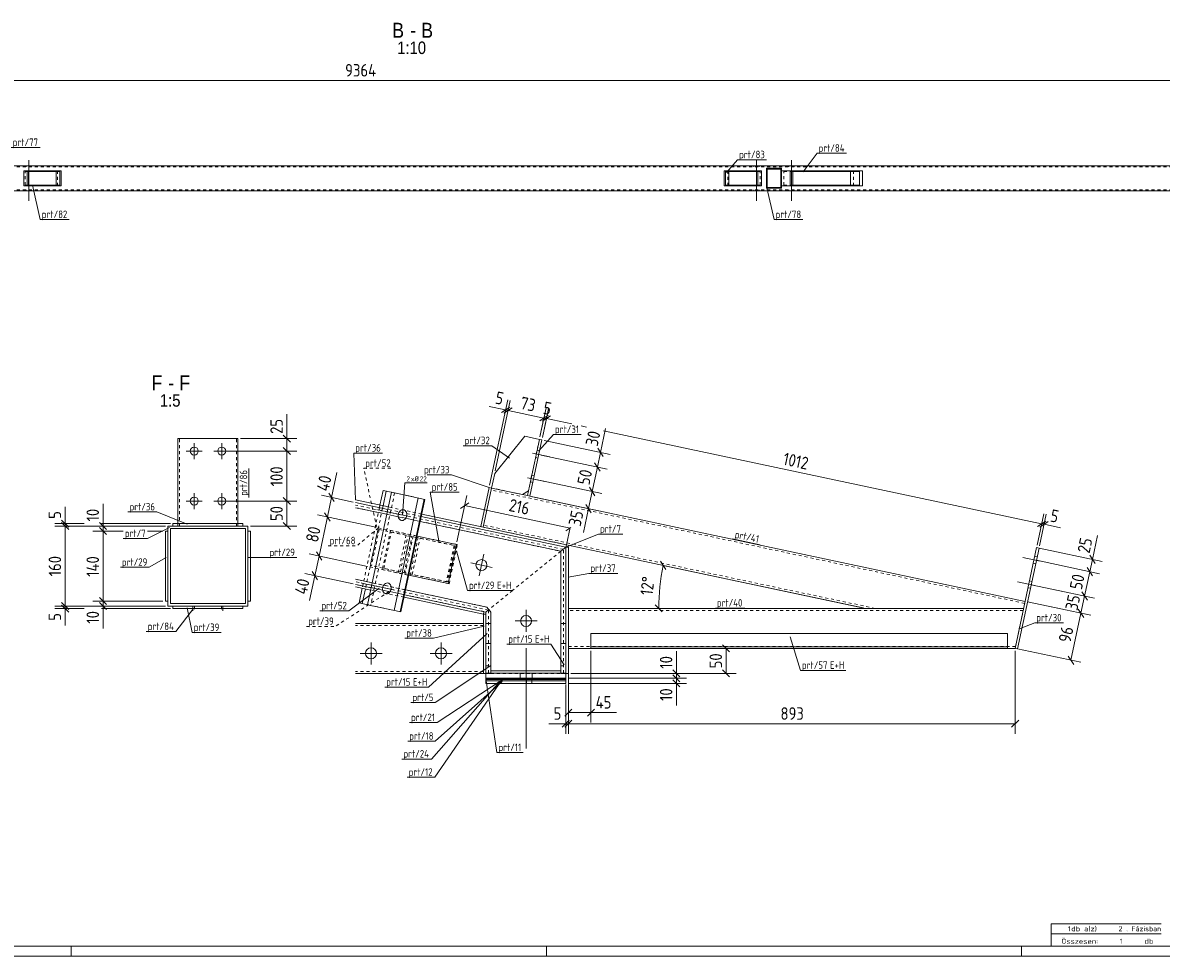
# Model space of a CAD drawing. Header units: millimetres. Extents: x 1 to 1188, y 1 to 840.
# Tile 3 of 7: x 409 to 864, y 1 to 374. Entities that reach past the tile are written whole.
import ezdxf

# ---------------------------------------------------------------- set-up
doc = ezdxf.new("R2010")
doc.units = ezdxf.units.MM
doc.header["$LTSCALE"] = 0.6
doc.linetypes.add('XKITLINE00', pattern=[0])
doc.linetypes.add('XKITLINE02', pattern=[4, 2, -2])
for name, color, linetype, lineweight in [('Bolt', 7, 'Continuous', 0), ('BoltMark', 3, 'Continuous', 0), ('DrawingSheet', 5, 'Continuous', 0), ('OtherObjectType', 1, 'Continuous', 0), ('Part', 2, 'Continuous', 0), ('PartMark', 3, 'Continuous', 0), ('Z-DIMENSIONS', 1, 'Continuous', 0)]:
    doc.layers.add(name, color=color, linetype=linetype, lineweight=lineweight)
doc.styles.add('ARIAL', font='ARIAL.TTF')
doc.styles.add('ISOCPEUR', font='ISOCPEUR.TTF')

msp = doc.modelspace()

# ---------------------------------------------------------------- linework, layer by layer
at = {"layer": 'Bolt', "color": 4, "linetype": 'XKITLINE00', "lineweight": 0}
for p, q in [((411, 319.44), (411, 303.19)), ((702, 319.44), (702, 303.19)), ((716, 319.44), (716, 303.19)), ((409.9, 317.19), (409.9, 316.79)), ((412.1, 317.19), (412.1, 316.79)), ((700.9, 317.19), (700.9, 316.79)), ((703.1, 317.19), (703.1, 316.79)), ((714.9, 317.19), (714.9, 316.79)), ((717.1, 317.19), (717.1, 316.79)), ((409.9, 307.59), (409.9, 307.19)), ((412.1, 307.59), (412.1, 307.19)), ((700.9, 307.59), (700.9, 307.19)), ((703.1, 307.59), (703.1, 307.19)), ((714.9, 307.59), (714.9, 307.19)), ((717.1, 307.59), (717.1, 307.19)), ((477.15, 199.86), (477.15, 206.26)), ((488.15, 199.86), (488.15, 206.26)), ((473.95, 203.06), (480.35, 203.06)), ((484.95, 203.06), (491.35, 203.06)), ((612.47, 202.18), (619.41, 200.71)), ((612.47, 202.18), (619.41, 200.71)), ((613.64, 200.5), (614.62, 200.29)), ((613.64, 200.5), (614.62, 200.29)), ((614.23, 203.24), (615.2, 203.03)), ((614.23, 203.24), (615.2, 203.03)), ((610.39, 192.4), (617.33, 190.93)), ((610.39, 192.4), (617.33, 190.93)), ((612.15, 193.46), (613.12, 193.25)), ((612.15, 193.46), (613.12, 193.25)), ((611.56, 190.72), (612.54, 190.51)), ((611.56, 190.72), (612.54, 190.51)), ((473.95, 183.06), (480.35, 183.06)), ((477.15, 179.86), (477.15, 186.26)), ((484.95, 183.06), (491.35, 183.06)), ((488.15, 179.86), (488.15, 186.26)), ((563.21, 176.87), (553.62, 178.91)), ((558.75, 177.76), (558.7, 177.39)), ((558.84, 178.13), (558.75, 177.76)), ((558.99, 178.47), (558.84, 178.13)), ((559.2, 178.83), (558.99, 178.47)), ((559.5, 179.17), (559.2, 178.83)), ((559.84, 179.43), (559.5, 179.17)), ((560.21, 179.59), (559.84, 179.43)), ((560.55, 179.64), (560.21, 179.59)), ((560.88, 179.62), (560.55, 179.64)), ((561.16, 179.52), (560.88, 179.62)), ((561.52, 179.29), (561.16, 179.52)), ((561.81, 178.94), (561.52, 179.29)), ((561.99, 178.6), (561.81, 178.94)), ((562.09, 178.27), (561.99, 178.6)), ((562.14, 177.91), (562.09, 178.27)), ((562.15, 177.54), (562.14, 177.91)), ((558.7, 177.39), (558.71, 177.02)), ((558.71, 177.02), (558.76, 176.66)), ((558.76, 176.66), (558.86, 176.33)), ((558.86, 176.33), (559.04, 175.98)), ((559.04, 175.98), (559.33, 175.64)), ((559.33, 175.64), (559.69, 175.4)), ((559.69, 175.4), (559.97, 175.31)), ((559.97, 175.31), (560.3, 175.28)), ((560.3, 175.28), (560.64, 175.34)), ((560.64, 175.34), (561.01, 175.5)), ((561.01, 175.5), (561.35, 175.76)), ((561.35, 175.76), (561.65, 176.09)), ((561.65, 176.09), (561.86, 176.45)), ((561.86, 176.45), (562.01, 176.8)), ((562.01, 176.8), (562.1, 177.16)), ((562.1, 177.16), (562.15, 177.54)), ((591.1, 153.16), (592.93, 161.77)), ((815.38, 159.05), (808.43, 160.53)), ((815.38, 159.05), (808.43, 160.53)), ((814.2, 160.74), (813.22, 160.94)), ((814.2, 160.74), (813.22, 160.94)), ((596.32, 156.55), (587.71, 158.38)), ((813.62, 158), (812.64, 158.2)), ((813.62, 158), (812.64, 158.2)), ((553.97, 150.24), (553.6, 150.08)), ((554.31, 150.3), (553.97, 150.24)), ((554.65, 150.27), (554.31, 150.3)), ((554.92, 150.18), (554.65, 150.27)), ((813.3, 149.27), (806.35, 150.75)), ((813.3, 149.27), (806.35, 150.75)), ((812.12, 150.95), (811.14, 151.16)), ((812.12, 150.95), (811.14, 151.16)), ((556.97, 147.53), (547.38, 149.57)), ((552.51, 148.42), (552.46, 148.05)), ((552.46, 148.05), (552.47, 147.67)), ((552.47, 147.67), (552.52, 147.32)), ((552.61, 148.78), (552.51, 148.42)), ((552.52, 147.32), (552.63, 146.98)), ((552.75, 149.13), (552.61, 148.78)), ((552.63, 146.98), (552.8, 146.64)), ((552.96, 149.49), (552.75, 149.13)), ((552.8, 146.64), (553.09, 146.29)), ((553.26, 149.83), (552.96, 149.49)), ((553.09, 146.29), (553.45, 146.06)), ((553.6, 150.08), (553.26, 149.83)), ((553.45, 146.06), (553.73, 145.97)), ((553.73, 145.97), (554.06, 145.94)), ((554.06, 145.94), (554.4, 146)), ((554.4, 146), (554.77, 146.16)), ((554.77, 146.16), (555.12, 146.41)), ((555.28, 149.94), (554.92, 150.18)), ((555.12, 146.41), (555.41, 146.75)), ((555.57, 149.6), (555.28, 149.94)), ((555.41, 146.75), (555.63, 147.11)), ((555.75, 149.26), (555.57, 149.6)), ((555.63, 147.11), (555.77, 147.45)), ((555.85, 148.92), (555.75, 149.26)), ((555.77, 147.45), (555.86, 147.82)), ((555.91, 148.56), (555.85, 148.92)), ((555.86, 147.82), (555.91, 148.19)), ((555.91, 148.19), (555.91, 148.56)), ((811.54, 148.21), (810.56, 148.42)), ((811.54, 148.21), (810.56, 148.42)), ((609.85, 139.51), (609.85, 130.71)), ((605.45, 135.11), (614.25, 135.11)), ((547.85, 117.76), (547.85, 126.56)), ((575.85, 117.76), (575.85, 126.56)), ((609.85, 84.17), (609.85, 124.17)), ((609.85, 84.16), (609.85, 124.16)), ((543.45, 122.16), (552.25, 122.16)), ((571.45, 122.16), (580.25, 122.16)), ((607.45, 112.17), (607.45, 114.17)), ((607.45, 112.16), (607.45, 114.16)), ((612.25, 112.17), (612.25, 114.17)), ((612.25, 112.16), (612.25, 114.16))]:
    msp.add_line(p, q, dxfattribs=at)
at = {"layer": 'Bolt', "color": 4, "linetype": 'XKITLINE02', "lineweight": 0}
for p, q in [((559.82, 177.6), (550.13, 179.66)), ((553.58, 148.26), (543.89, 150.32))]:
    msp.add_line(p, q, dxfattribs=at)
at = {"layer": 'Bolt', "color": 4, "linetype": 'XKITLINE00', "lineweight": 0}
for centre, radius in [((477.15, 203.06), 1.6), ((488.15, 203.06), 1.6), ((477.15, 183.06), 1.6), ((488.15, 183.06), 1.6), ((592.02, 157.46), 2.2), ((609.85, 135.11), 2.2), ((547.85, 122.16), 2.2), ((575.85, 122.16), 2.2)]:
    msp.add_circle(centre, radius, dxfattribs=at)
at = {"layer": 'BoltMark', "color": 4, "linetype": 'XKITLINE00', "lineweight": 0}
for p, q in [((560.43, 177.46), (561.41, 190.36)), ((561.41, 190.36), (570.34, 190.36))]:
    msp.add_line(p, q, dxfattribs=at)
at = {"layer": 'DrawingSheet', "color": 3, "linetype": 'XKITLINE00', "lineweight": 0}
msp.add_line((5, 5), (1184, 5), dxfattribs=at)
at = {"layer": 'DrawingSheet', "color": 2, "linetype": 'XKITLINE00', "lineweight": 0}
for p, q in [((428, 1), (428, 5)), ((618, 1), (618, 5)), ((808, 1), (808, 5)), ((1, 1), (1188, 1))]:
    msp.add_line(p, q, dxfattribs=at)
at = {"layer": 'OtherObjectType', "color": 7, "linetype": 'XKITLINE00', "lineweight": 0}
for p, q in [((819.84, 10), (819.84, 14)), ((819.84, 14), (863.84, 14)), ((819.84, 10), (863.84, 10)), ((819.85, 5.02), (819.84, 9.99)), ((819.84, 9.98), (863.74, 9.98)), ((819.89, 5.03), (863.79, 5.03))]:
    msp.add_line(p, q, dxfattribs=at)
at = {"layer": 'Part', "color": 2, "linetype": 'XKITLINE00', "lineweight": 0}
for p, q in [((995.47, 317.19), (75.5, 317.19)), ((409.01, 309.19), (409.01, 315.19)), ((423.89, 315.19), (409.01, 315.19)), ((410.42, 309.19), (410.42, 315.19)), ((410.93, 314.89), (423.39, 314.89)), ((410.93, 314.89), (410.93, 309.49)), ((421.98, 309.49), (421.98, 314.89)), ((423.39, 314.89), (423.39, 309.49)), ((423.89, 309.19), (423.89, 315.19)), ((689.05, 309.19), (689.05, 315.19)), ((689.05, 315.19), (703.93, 315.19)), ((702.02, 314.89), (689.56, 314.89)), ((689.56, 309.49), (689.56, 314.89)), ((690.97, 309.49), (690.97, 314.89)), ((702.02, 309.49), (702.02, 314.89)), ((702.52, 309.19), (702.52, 315.19)), ((703.93, 315.19), (703.93, 309.19)), ((711.97, 316.19), (705.97, 316.19)), ((705.97, 316.19), (705.97, 308.19)), ((711.67, 315.89), (706.27, 315.89)), ((706.27, 308.49), (706.27, 315.89)), ((711.67, 308.49), (711.67, 315.89)), ((711.97, 308.19), (711.97, 316.19)), ((744.32, 315.19), (711.97, 315.19)), ((715.47, 309.19), (715.47, 315.19)), ((716.56, 314.89), (743.23, 314.89)), ((716.56, 314.89), (716.56, 309.49)), ((739.63, 309.49), (739.63, 314.89)), ((743.23, 314.89), (743.23, 309.49)), ((744.32, 309.19), (744.32, 315.19)), ((995.47, 307.19), (75.5, 307.19)), ((423.89, 309.19), (409.01, 309.19)), ((423.39, 309.49), (410.93, 309.49)), ((703.93, 309.19), (689.05, 309.19)), ((702.02, 309.49), (689.56, 309.49)), ((705.97, 308.19), (711.97, 308.19)), ((711.67, 308.49), (706.27, 308.49)), ((744.32, 309.19), (711.97, 309.19)), ((743.23, 309.49), (716.56, 309.49)), ((470.65, 208.06), (470.65, 174.08)), ((494.65, 208.06), (470.65, 208.06)), ((494.65, 208.06), (494.65, 174.08)), ((597.29, 194.16), (609.31, 208.99)), ((609.31, 208.99), (615.18, 207.74)), ((615.18, 207.74), (610.4, 185.24)), ((616.16, 207.53), (611.38, 185.04)), ((616.16, 207.53), (615.18, 207.74)), ((596.05, 188.29), (597.29, 194.16)), ((552.65, 187.31), (551.4, 181.43)), ((564.83, 184.72), (552.65, 187.31)), ((553.9, 187.04), (552.65, 181.16)), ((595.07, 188.5), (591.74, 172.85)), ((596.05, 188.29), (592.72, 172.64)), ((596.05, 188.29), (592.72, 172.64)), ((596.05, 188.29), (595.07, 188.5)), ((610.4, 185.24), (596.05, 188.29)), ((610.82, 187.2), (608.44, 185.66)), ((554.78, 180.71), (541.68, 183.5)), ((554.58, 179.73), (541.68, 182.47)), ((554.57, 179.73), (541.68, 182.47)), ((546.47, 141.58), (556.03, 186.58)), ((569.39, 183.74), (556.03, 186.58)), ((557.13, 139.31), (566.7, 184.31)), ((559.55, 138.8), (569.12, 183.79)), ((559.82, 138.74), (569.39, 183.74)), ((611.38, 185.04), (610.4, 185.24)), ((809.4, 142.95), (611.38, 185.04)), ((554.16, 177.77), (541.68, 180.43)), ((551.19, 180.45), (551.19, 180.45)), ((552.44, 180.19), (552.44, 180.18)), ((626, 165.57), (568.14, 177.87)), ((466.65, 141.07), (466.65, 173.07)), ((466.65, 173.07), (498.65, 173.07)), ((468.65, 174.08), (496.65, 174.08)), ((468.65, 173.08), (468.65, 174.08)), ((468.65, 173.08), (468.65, 173.08)), ((468.65, 173.08), (496.65, 173.08)), ((470.65, 173.07), (470.65, 173.08)), ((494.65, 173.07), (494.65, 173.08)), ((496.65, 174.08), (496.65, 174.08)), ((496.65, 174.08), (496.65, 173.08)), ((498.65, 173.07), (498.65, 141.07)), ((623.79, 162.97), (567.51, 174.93)), ((625.79, 164.59), (567.93, 176.89)), ((625.79, 164.59), (567.93, 176.89)), ((466.65, 171.07), (465.65, 171.07)), ((465.65, 171.07), (465.65, 143.07)), ((466.65, 143.07), (466.65, 171.07)), ((497.65, 172.07), (467.65, 172.07)), ((467.65, 172.07), (467.65, 142.07)), ((497.65, 142.07), (497.65, 172.07)), ((499.65, 171.07), (498.65, 171.07)), ((498.65, 171.07), (498.65, 143.07)), ((499.65, 171.07), (499.65, 143.07)), ((566.27, 169.07), (581.97, 165.73)), ((578.64, 150.08), (581.97, 165.73)), ((625.79, 164.59), (623.79, 162.97)), ((625.79, 164.59), (623.79, 162.97)), ((626, 165.57), (625.79, 164.59)), ((625.79, 164.59), (626.79, 164.59)), ((625.79, 114.17), (625.79, 164.59)), ((745.55, 140.16), (626, 165.57)), ((626.79, 164.59), (626.79, 114.16)), ((805.4, 124.16), (813.97, 164.46)), ((814.95, 164.26), (806.38, 123.95)), ((813.97, 164.46), (814.95, 164.26)), ((623.79, 162.97), (623.79, 134.16)), ((548.34, 150.38), (541.68, 151.8)), ((562.94, 153.41), (578.64, 150.08)), ((547.92, 148.43), (541.68, 149.75)), ((547.71, 147.45), (541.68, 148.73)), ((544.33, 148.17), (543.09, 142.31)), ((545.58, 147.9), (544.34, 142.05)), ((594.21, 140.64), (561.69, 147.55)), ((465.65, 143.07), (466.65, 143.07)), ((467.65, 142.07), (497.65, 142.07)), ((498.65, 143.07), (499.65, 143.07)), ((546.47, 141.59), (543.09, 142.31)), ((546.47, 141.58), (559.82, 138.74)), ((592.79, 137.87), (561.07, 144.61)), ((593.79, 138.68), (561.28, 145.59)), ((498.65, 141.07), (466.65, 141.07)), ((468.65, 140.07), (468.65, 141.07)), ((468.65, 141.07), (496.65, 141.07)), ((468.65, 140.07), (496.65, 140.07)), ((476.65, 140.07), (476.65, 139.16)), ((488.65, 140.07), (488.65, 139.16)), ((496.65, 141.07), (496.65, 140.07)), ((593, 138.85), (592.79, 137.87)), ((592.79, 137.87), (592.79, 114.16)), ((593.79, 137.87), (592.79, 137.87)), ((595, 139.66), (593.79, 138.68)), ((595, 139.66), (593.79, 138.68)), ((593.79, 138.68), (593.79, 134.16)), ((595.79, 138.68), (594.21, 140.64)), ((595.79, 115.16), (595.79, 138.68)), ((808.8, 140.16), (626.79, 140.16)), ((808.8, 140.16), (745.55, 140.16)), ((592.79, 134.16), (541.68, 134.16)), ((593.78, 114.16), (593.78, 134.16)), ((593.78, 134.16), (595.78, 134.16)), ((595.78, 134.16), (595.78, 114.16)), ((623.78, 114.16), (623.78, 134.16)), ((623.78, 134.16), (625.78, 134.16)), ((625.78, 134.16), (625.78, 114.16)), ((635.79, 130.16), (635.79, 124.16)), ((635.79, 130.16), (802.4, 130.16)), ((802.4, 130.16), (802.4, 124.16)), ((593.78, 126.16), (595.78, 126.16)), ((623.78, 126.16), (625.78, 126.16)), ((635.79, 124.16), (626.79, 124.16)), ((802.4, 124.76), (635.79, 124.76)), ((802.4, 124.16), (635.79, 124.16)), ((805.4, 124.16), (802.4, 124.16)), ((806.38, 123.95), (805.4, 124.16)), ((592.79, 114.16), (541.68, 114.16)), ((593.78, 114.16), (592.79, 114.16)), ((593.78, 114.17), (625.78, 114.17)), ((593.78, 112.17), (593.78, 114.17)), ((595.78, 114.16), (593.78, 114.16)), ((623.78, 115.16), (595.79, 115.16)), ((625.78, 114.16), (623.78, 114.16)), ((625.78, 114.17), (625.78, 112.17)), ((625.79, 114.17), (625.78, 114.17)), ((625.78, 114.16), (625.79, 114.16)), ((625.79, 114.17), (625.79, 114.17)), ((626.79, 114.16), (625.79, 114.16)), ((593.78, 112.17), (625.78, 112.17)), ((593.78, 111.76), (593.78, 112.16)), ((593.78, 112.16), (625.72, 112.16)), ((593.78, 110.16), (593.78, 112.16)), ((593.78, 112.16), (625.72, 112.16)), ((625.78, 112.16), (593.78, 112.16)), ((593.78, 111.76), (625.72, 111.76)), ((593.78, 111.16), (593.78, 111.76)), ((593.78, 111.76), (625.72, 111.76)), ((593.78, 111.16), (625.72, 111.16)), ((593.78, 110.16), (593.78, 111.16)), ((625.72, 111.16), (593.78, 111.16)), ((593.78, 110.16), (625.72, 110.16)), ((625.72, 110.16), (593.78, 110.16)), ((625.72, 111.76), (625.72, 112.16)), ((625.72, 110.16), (625.72, 112.16)), ((625.72, 111.16), (625.72, 111.76)), ((625.72, 110.16), (625.72, 111.16))]:
    msp.add_line(p, q, dxfattribs=at)
at = {"layer": 'Part', "color": 7, "linetype": 'XKITLINE02', "lineweight": 0}
for p, q in [((995.47, 316.79), (75.5, 316.79)), ((409.52, 314.89), (410.93, 314.89)), ((409.52, 309.49), (409.52, 314.89)), ((422.48, 309.19), (422.48, 315.19)), ((690.46, 309.19), (690.46, 315.19)), ((703.43, 314.89), (702.02, 314.89)), ((703.43, 309.49), (703.43, 314.89)), ((711.87, 309.19), (711.87, 315.19)), ((711.97, 315.19), (711.87, 315.19)), ((712.95, 314.89), (716.56, 314.89)), ((712.95, 309.49), (712.95, 314.89)), ((740.71, 309.19), (740.71, 315.19)), ((995.47, 307.59), (75.5, 307.59)), ((410.93, 309.49), (409.52, 309.49)), ((703.43, 309.49), (702.02, 309.49)), ((711.97, 309.19), (711.87, 309.19)), ((716.56, 309.49), (712.95, 309.49)), ((471.25, 173.06), (471.25, 208.06)), ((494.05, 173.06), (494.05, 208.06)), ((615.18, 207.74), (610.82, 187.2)), ((809.23, 142.16), (595.88, 187.51)), ((608.44, 185.66), (596.05, 188.29)), ((557.27, 186.31), (547.7, 141.32)), ((611.38, 185.04), (610.4, 185.24)), ((624.79, 163.78), (541.68, 181.45)), ((541.68, 180.43), (623.79, 162.97)), ((551.19, 180.45), (544.33, 148.17)), ((552.44, 180.18), (545.58, 147.9)), ((551.4, 181.43), (551.19, 180.45)), ((552.65, 181.16), (552.44, 180.19)), ((567.51, 174.93), (554.16, 177.77)), ((567.93, 176.89), (554.57, 179.73)), ((567.93, 176.89), (554.58, 179.73)), ((568.14, 177.87), (554.78, 180.71)), ((468.65, 174.08), (496.65, 174.08)), ((468.65, 173.08), (496.65, 173.08)), ((470.65, 174.08), (470.65, 173.06)), ((470.65, 173.06), (470.65, 173.07)), ((494.65, 173.06), (470.65, 173.06)), ((471.25, 173.08), (471.25, 173.06)), ((494.05, 173.08), (494.05, 173.06)), ((494.65, 174.08), (494.65, 173.08)), ((494.65, 173.08), (494.65, 173.06)), ((494.65, 173.06), (494.65, 173.07)), ((496.65, 174.08), (496.65, 174.08)), ((749.4, 140.16), (592.89, 173.43)), ((547.46, 156.72), (550.78, 172.37)), ((551.11, 171.69), (548.03, 157.21)), ((582.38, 165.65), (550.78, 172.37)), ((551.11, 171.69), (581.49, 165.23)), ((555.66, 171.32), (552.34, 155.67)), ((552.92, 156.16), (555.99, 170.64)), ((566.27, 169.07), (555.66, 171.32)), ((555.99, 170.64), (581.08, 165.3)), ((558.71, 154.33), (562.03, 169.98)), ((559.6, 154.75), (562.67, 169.23)), ((561.1, 154.42), (564.17, 168.9)), ((561.43, 153.74), (564.75, 169.39)), ((563.48, 153.3), (566.81, 168.95)), ((566, 169.12), (566.27, 169.07)), ((592.72, 172.64), (591.74, 172.85)), ((626, 165.57), (592.72, 172.64)), ((564.36, 153.73), (567.44, 168.2)), ((581.08, 165.3), (578.01, 150.83)), ((581.49, 165.23), (578.42, 150.75)), ((579.05, 150), (582.38, 165.65)), ((625.79, 114.16), (625.79, 164.59)), ((623.79, 162.97), (604.53, 147.37)), ((623.79, 162.97), (604.53, 147.37)), ((623.79, 162.97), (623.79, 115.16)), ((624.79, 114.17), (624.79, 163.78)), ((579.05, 150), (547.46, 156.72)), ((578.42, 150.75), (548.03, 157.21)), ((562.94, 153.41), (552.34, 155.67)), ((552.34, 155.67), (562.94, 153.41)), ((578.01, 150.83), (552.92, 156.16)), ((594.21, 140.64), (541.68, 151.8)), ((594.79, 139.49), (541.68, 150.78)), ((561.69, 147.55), (548.34, 150.38)), ((593, 138.85), (541.68, 149.75)), ((561.07, 144.61), (547.71, 147.45)), ((561.28, 145.59), (547.92, 148.43)), ((604.41, 147.28), (595, 139.66)), ((604.41, 147.28), (595, 139.66)), ((555.27, 139.72), (546.47, 141.59)), ((547.7, 141.32), (546.47, 141.58)), ((809.4, 142.95), (808.8, 140.16)), ((476.65, 141.07), (476.65, 140.07)), ((476.65, 141.07), (488.65, 141.07)), ((477.25, 139.84), (477.25, 141.07)), ((488.05, 139.84), (488.05, 141.07)), ((488.65, 141.07), (488.65, 140.07)), ((593.79, 137.87), (593.79, 114.16)), ((595.79, 138.68), (594.21, 140.64)), ((594.79, 139.49), (594.79, 114.17)), ((595.79, 115.16), (595.79, 138.68)), ((626.79, 124.16), (626.79, 140.16)), ((808.63, 139.36), (626.79, 139.36)), ((808.8, 140.16), (805.4, 124.16)), ((592.79, 133.36), (541.68, 133.36)), ((592.79, 114.16), (592.79, 134.16)), ((595.79, 134.16), (593.79, 134.16)), ((593.79, 134.16), (593.79, 114.16)), ((593.79, 134.16), (593.79, 114.17)), ((595.79, 114.16), (595.79, 134.16)), ((623.79, 115.16), (623.79, 134.16)), ((625.79, 134.16), (623.79, 134.16)), ((623.79, 134.16), (623.79, 114.16)), ((625.79, 114.16), (625.79, 134.16)), ((635.79, 124.16), (635.79, 130.16)), ((635.79, 130.16), (802.4, 130.16)), ((802.4, 130.16), (802.4, 124.16)), ((595.79, 126.16), (593.79, 126.16)), ((625.79, 126.16), (623.79, 126.16)), ((805.57, 124.96), (626.79, 124.96)), ((802.4, 124.76), (635.79, 124.76)), ((802.4, 124.16), (635.79, 124.16)), ((802.4, 124.16), (635.79, 124.16)), ((592.79, 114.96), (541.68, 114.96)), ((593.78, 117.16), (595.78, 117.16)), ((625.78, 114.16), (593.78, 114.16)), ((593.78, 114.16), (593.79, 114.16)), ((593.79, 114.16), (593.78, 114.16)), ((593.79, 117.16), (595.79, 117.16)), ((593.79, 114.17), (625.79, 114.17)), ((625.78, 114.17), (593.79, 114.17)), ((593.79, 114.17), (593.79, 114.17)), ((593.79, 114.16), (595.79, 114.16)), ((594.79, 114.17), (594.79, 114.17)), ((623.79, 115.16), (595.79, 115.16)), ((623.78, 117.16), (625.78, 117.16)), ((623.79, 115.16), (623.78, 115.16)), ((623.78, 115.16), (623.79, 115.16)), ((623.79, 117.16), (625.79, 117.16)), ((625.79, 114.16), (623.79, 114.16)), ((624.79, 114.17), (624.79, 114.17)), ((593.78, 112.16), (593.78, 112.17)), ((593.78, 111.76), (593.78, 112.16)), ((593.78, 112.16), (593.78, 111.76)), ((593.78, 111.76), (593.78, 112.16)), ((593.78, 112.16), (593.78, 111.76)), ((593.78, 111.76), (593.78, 112.16)), ((593.78, 110.16), (593.78, 112.16)), ((593.78, 112.16), (593.78, 110.16)), ((593.78, 110.16), (593.78, 112.16)), ((593.78, 112.16), (593.78, 110.16)), ((593.78, 110.16), (593.78, 112.16)), ((593.78, 111.16), (593.78, 111.76)), ((593.78, 111.76), (593.78, 111.16)), ((593.78, 111.16), (593.78, 111.76)), ((593.78, 111.76), (593.78, 111.16)), ((593.78, 111.16), (593.78, 111.76)), ((593.78, 110.16), (593.78, 111.16)), ((593.78, 111.16), (593.78, 110.16)), ((593.78, 110.16), (593.78, 111.16)), ((593.78, 111.16), (593.78, 110.16)), ((593.78, 110.16), (593.78, 111.16)), ((609.99, 111.76), (609.99, 112.16)), ((609.99, 111.76), (609.99, 112.16)), ((609.99, 111.76), (609.99, 112.16)), ((609.99, 111.76), (609.99, 112.16)), ((609.99, 110.16), (609.99, 112.16)), ((609.99, 110.16), (609.99, 112.16)), ((609.99, 110.16), (609.99, 112.16)), ((609.99, 110.16), (609.99, 112.16)), ((609.99, 111.16), (609.99, 111.76)), ((609.99, 111.16), (609.99, 111.76)), ((609.99, 111.16), (609.99, 111.76)), ((609.99, 111.16), (609.99, 111.76)), ((609.99, 110.16), (609.99, 111.16)), ((609.99, 110.16), (609.99, 111.16)), ((609.99, 110.16), (609.99, 111.16)), ((609.99, 110.16), (609.99, 111.16)), ((612.19, 111.76), (612.19, 112.16)), ((612.19, 111.76), (612.19, 112.16)), ((612.19, 110.16), (612.19, 112.16)), ((612.19, 110.16), (612.19, 112.16)), ((612.19, 111.16), (612.19, 111.76)), ((612.19, 111.16), (612.19, 111.76)), ((612.19, 110.16), (612.19, 111.16)), ((612.19, 110.16), (612.19, 111.16)), ((625.72, 112.16), (625.72, 111.76)), ((625.72, 111.16), (625.72, 110.16)), ((625.78, 112.17), (625.78, 112.16))]:
    msp.add_line(p, q, dxfattribs=at)
at = {"layer": 'PartMark', "color": 7, "linetype": 'XKITLINE00', "lineweight": 0}
for p, q in [((403.99, 324.5), (415.51, 324.5)), ((689.98, 314.56), (694.44, 319.6)), ((694.44, 319.6), (705.96, 319.6)), ((720.68, 314.78), (726.18, 322.2)), ((726.18, 322.2), (737.95, 322.2)), ((412.5, 309.38), (415.6, 295.69)), ((706.15, 308.41), (708.99, 295.68)), ((415.6, 295.69), (427.12, 295.69)), ((708.99, 295.68), (720.51, 295.68)), ((614.94, 203.1), (620.81, 209.71)), ((620.81, 209.71), (631.81, 209.71)), ((584.64, 205.22), (596.15, 205.22)), ((603.22, 200.25), (596.15, 205.22)), ((540.97, 202.25), (552.49, 202.25)), ((541.68, 183.5), (540.97, 202.25)), ((498.95, 184.56), (498.95, 196.07)), ((570.34, 193.52), (579.98, 193.52)), ((595.07, 188.5), (579.98, 193.52)), ((571.55, 186.63), (583.06, 186.63)), ((575.04, 166.34), (571.55, 186.63)), ((450.67, 178.72), (462.18, 178.72)), ((474.31, 173.82), (462.18, 178.72)), ((467.2, 172.52), (458.5, 168.09)), ((625.79, 164.59), (638.84, 169.86)), ((638.84, 169.86), (648.55, 169.86)), ((448.8, 168.09), (458.5, 168.09)), ((692.39, 167.92), (703.4, 165.58)), ((465.91, 160.49), (459.15, 156.58)), ((498.91, 160.49), (506.64, 160.46)), ((506.64, 160.46), (518.15, 160.46)), ((582, 163.16), (586.44, 147.28)), ((447.63, 156.58), (459.15, 156.58)), ((626.64, 152.67), (634.96, 154.15)), ((634.96, 154.15), (646.47, 154.15)), ((551.06, 148.27), (538.94, 139.17)), ((586.44, 147.28), (604.53, 147.28)), ((476.83, 140.06), (469.76, 130.89)), ((474.31, 140.33), (476.38, 130.5)), ((527.43, 139.17), (538.94, 139.17)), ((685.53, 140.26), (697.3, 140.26)), ((593.05, 133.07), (572.82, 128.22)), ((807.38, 132.15), (813.25, 134.35)), ((813.25, 134.35), (824.76, 134.35)), ((457.99, 130.89), (469.76, 130.89)), ((476.38, 130.5), (487.89, 130.5)), ((561.31, 128.22), (572.82, 128.22)), ((594.25, 130.1), (570.88, 108.63)), ((715.4, 128.79), (719.57, 115.34)), ((602.15, 125.82), (619.72, 125.82)), ((625.1, 117.58), (619.72, 125.82)), ((595.79, 117.26), (573.51, 102.46)), ((719.57, 115.34), (737.65, 115.34)), ((600.23, 112.02), (571.97, 79.88)), ((600.23, 111.7), (573.3, 72.6)), ((600.23, 110.9), (573.5, 87.02)), ((600.23, 111.58), (574.25, 94.48)), ((593.78, 112.16), (598.2, 82.46)), ((553.31, 108.63), (570.88, 108.63)), ((563.81, 102.46), (573.51, 102.46)), ((563.25, 94.48), (574.25, 94.48)), ((562.5, 87.02), (573.5, 87.02)), ((598.2, 82.46), (608.68, 82.46)), ((560.2, 79.88), (571.97, 79.88)), ((562.3, 72.6), (573.3, 72.6))]:
    msp.add_line(p, q, dxfattribs=at)
at = {"layer": 'PartMark', "color": 7, "linetype": 'XKITLINE02', "lineweight": 0}
for p, q in [((544.95, 196.17), (556.46, 196.17)), ((550.11, 172.58), (544.95, 196.17)), ((550.78, 172.37), (542.25, 165.19)), ((530.73, 165.19), (542.25, 165.19)), ((555.05, 146.91), (533.62, 132.93)), ((522.11, 132.93), (533.62, 132.93))]:
    msp.add_line(p, q, dxfattribs=at)
at = {"layer": 'Z-DIMENSIONS', "color": 7, "linetype": 'XKITLINE00', "lineweight": 0}
for p, q in [((75.5, 351.29), (1011.94, 351.29)), ((595.28, 189.48), (602.52, 223.56)), ((597.5, 195.14), (603.5, 223.35)), ((597.5, 195.14), (603.5, 223.35)), ((601.67, 219.55), (595.06, 220.95)), ((601.67, 219.55), (595.06, 220.95)), ((603.35, 220.64), (599.99, 218.46)), ((604.32, 220.43), (600.97, 218.25)), ((604.32, 220.43), (600.97, 218.25)), ((601.67, 219.55), (602.65, 219.34)), ((602.65, 219.34), (617, 216.29)), ((615.39, 208.72), (617.85, 220.3)), ((616.37, 208.51), (618.83, 220.09)), ((514.18, 208.06), (514.18, 217.83)), ((514.18, 208.06), (514.18, 217.83)), ((618.68, 217.38), (615.32, 215.2)), ((617.71, 216.75), (615.32, 215.2)), ((615.39, 208.72), (617.12, 216.87)), ((619.65, 217.17), (616.3, 214.99)), ((618.69, 216.54), (616.3, 214.99)), ((616.37, 208.51), (618.1, 216.67)), ((617, 216.29), (617.98, 216.08)), ((617.98, 216.08), (628.18, 213.91)), ((512.77, 209.48), (515.6, 206.65)), ((631.81, 213.14), (633.99, 212.68)), ((639.6, 202.55), (641.63, 212.1)), ((639.6, 202.55), (641.63, 212.1)), ((640.83, 211.22), (815.99, 173.99)), ((495.65, 208.06), (518.18, 208.06)), ((514.18, 203.06), (514.18, 208.06)), ((617.14, 207.33), (643.52, 201.72)), ((489.15, 203.06), (518.18, 203.06)), ((489.15, 203.06), (518.18, 203.06)), ((512.77, 204.48), (515.6, 201.65)), ((512.77, 204.48), (515.6, 201.65)), ((514.18, 183.06), (514.18, 203.06)), ((615.89, 201.46), (642.27, 195.85)), ((615.89, 201.46), (642.27, 195.85)), ((638.36, 196.68), (639.6, 202.55)), ((638.52, 204.23), (640.69, 200.87)), ((636.28, 186.9), (638.36, 196.68)), ((637.27, 198.36), (639.45, 195)), ((637.27, 198.36), (639.45, 195)), ((532.06, 184.52), (534.18, 194.49)), ((532.06, 184.52), (534.18, 194.49)), ((613.81, 191.67), (640.19, 186.07)), ((613.81, 191.67), (640.19, 186.07)), ((634.82, 180.05), (636.28, 186.9)), ((635.19, 188.58), (637.37, 185.22)), ((635.51, 188.08), (637.37, 185.22)), ((489.15, 183.06), (518.18, 183.06)), ((489.15, 183.06), (518.18, 183.06)), ((512.77, 184.48), (515.6, 181.65)), ((512.77, 184.48), (515.6, 181.65)), ((514.18, 173.07), (514.18, 183.06)), ((540.71, 182.68), (528.05, 185.37)), ((530.39, 176.7), (532.06, 184.52)), ((530.97, 186.2), (533.14, 182.84)), ((582.17, 166.71), (586.12, 185.25)), ((586.94, 182.33), (583.59, 180.15)), ((612.36, 184.83), (638.74, 179.22)), ((425.54, 174.07), (425.54, 180.83)), ((425.54, 174.07), (425.54, 180.83)), ((440.68, 173.07), (440.68, 181.97)), ((440.68, 173.07), (440.68, 181.97)), ((549.81, 172.58), (526.38, 177.55)), ((549.81, 172.58), (526.38, 177.55)), ((529.3, 178.38), (531.48, 175.02)), ((529.3, 178.38), (531.48, 175.02)), ((585.26, 181.24), (627.43, 172.28)), ((634.82, 180.05), (632.79, 170.5)), ((634.82, 180.05), (632.79, 170.5)), ((633.73, 181.73), (635.91, 178.38)), ((814.18, 165.44), (816.85, 178)), ((814.18, 165.44), (816.85, 178)), ((815.16, 165.23), (817.83, 177.79)), ((433.08, 174.07), (421.44, 174.07)), ((465.65, 173.07), (421.44, 173.07)), ((465.65, 173.07), (421.44, 173.07)), ((424.13, 175.49), (426.96, 172.66)), ((424.13, 174.48), (426.96, 171.65)), ((424.13, 174.48), (426.96, 171.65)), ((425.54, 173.07), (425.54, 174.07)), ((425.54, 141.07), (425.54, 173.07)), ((465.65, 173.07), (436.58, 173.07)), ((439.26, 174.48), (442.09, 171.65)), ((467.65, 174.07), (440.08, 174.07)), ((440.68, 171.07), (440.68, 173.07)), ((499.65, 173.07), (518.18, 173.07)), ((512.77, 174.48), (515.6, 171.65)), ((527.07, 161.05), (530.39, 176.7)), ((817.67, 175.08), (814.32, 172.9)), ((817.67, 175.08), (814.32, 172.9)), ((818.65, 174.87), (815.3, 172.69)), ((815.99, 173.99), (816.97, 173.78)), ((816.97, 173.78), (823.58, 172.38)), ((816.97, 173.78), (823.58, 172.38)), ((448.8, 171.07), (436.58, 171.07)), ((448.8, 171.07), (436.58, 171.07)), ((439.26, 172.48), (442.09, 169.65)), ((439.26, 172.48), (442.09, 169.65)), ((440.68, 143.07), (440.68, 171.07)), ((464.65, 171.07), (458.5, 171.07)), ((464.65, 171.07), (458.5, 171.07)), ((627.72, 172.47), (625.75, 171.19)), ((626, 165.57), (627.48, 172.52)), ((836.3, 159.72), (838.33, 169.27)), ((836.3, 159.72), (838.33, 169.27)), ((814.95, 164.26), (840.21, 158.89)), ((546.48, 156.93), (523.06, 161.9)), ((546.48, 156.93), (523.06, 161.9)), ((525.4, 153.21), (527.07, 161.05)), ((525.98, 162.73), (528.16, 159.37)), ((525.98, 162.73), (528.16, 159.37)), ((813.91, 159.37), (839.17, 154)), ((813.91, 159.37), (839.17, 154)), ((835.21, 161.4), (837.39, 158.04)), ((835.26, 154.83), (836.3, 159.72)), ((524.31, 154.89), (526.49, 151.54)), ((663.61, 159.02), (665.79, 155.67)), ((744.58, 140.37), (664.7, 157.34)), ((664.7, 157.34), (745.55, 140.16)), ((833.18, 145.05), (835.26, 154.83)), ((834.17, 156.5), (836.35, 153.15)), ((834.17, 156.5), (836.35, 153.15)), ((540.71, 149.96), (521.39, 154.07)), ((525.4, 153.21), (523.28, 143.24)), ((525.4, 153.21), (523.28, 143.24)), ((811.83, 149.58), (825.75, 146.63)), ((811.83, 149.58), (837.09, 144.21)), ((832.09, 146.72), (834.27, 143.37)), ((832.42, 146.22), (834.27, 143.37)), ((424.13, 142.48), (426.96, 139.65)), ((424.13, 142.48), (426.96, 139.65)), ((424.13, 141.48), (426.96, 138.65)), ((464.65, 143.07), (436.58, 143.07)), ((464.65, 143.07), (436.58, 143.07)), ((439.26, 144.48), (442.09, 141.65)), ((439.26, 144.48), (442.09, 141.65)), ((439.26, 142.48), (442.09, 139.65)), ((440.68, 141.07), (440.68, 143.07)), ((661.48, 141.57), (664.31, 138.74)), ((810.37, 142.74), (835.64, 137.37)), ((810.37, 142.74), (824.29, 139.78)), ((831.72, 138.2), (833.18, 145.05)), ((832.59, 145.17), (837.09, 144.21)), ((465.65, 141.07), (421.44, 141.07)), ((465.65, 141.07), (421.44, 141.07)), ((433.08, 140.07), (421.44, 140.07)), ((425.54, 140.07), (425.54, 141.07)), ((425.54, 140.07), (425.54, 133.31)), ((425.54, 140.07), (425.54, 133.31)), ((465.65, 141.07), (436.58, 141.07)), ((467.65, 140.07), (440.08, 140.07)), ((440.68, 141.07), (440.68, 132.16)), ((440.68, 141.07), (440.68, 132.16)), ((662.9, 140.16), (745.55, 140.16)), ((827.73, 119.41), (831.72, 138.2)), ((830.64, 139.88), (832.81, 136.52)), ((831.14, 138.32), (835.64, 137.37)), ((831.26, 138.91), (832.81, 136.52)), ((626.79, 123.16), (626.79, 94.47)), ((627.79, 124.16), (693.8, 124.16)), ((635.79, 123.16), (635.79, 94.47)), ((669.94, 114.16), (669.94, 123.07)), ((669.94, 114.16), (669.94, 123.07)), ((688.39, 125.57), (691.22, 122.74)), ((689.8, 114.16), (689.8, 124.16)), ((805.4, 123.16), (805.4, 89.98)), ((806.38, 123.95), (831.64, 118.58)), ((826.64, 121.09), (828.82, 117.73)), ((627.79, 114.16), (693.8, 114.16)), ((627.79, 114.16), (673.94, 114.16)), ((668.52, 115.58), (671.35, 112.75)), ((669.94, 112.17), (669.94, 114.16)), ((688.39, 115.58), (691.22, 112.75)), ((625.72, 109.66), (625.72, 89.98)), ((626.72, 110.16), (673.94, 110.16)), ((626.78, 112.17), (673.94, 112.17)), ((626.78, 112.17), (673.94, 112.17)), ((626.79, 113.16), (626.79, 89.98)), ((626.79, 113.16), (626.79, 89.98)), ((668.52, 113.58), (671.35, 110.75)), ((668.52, 113.58), (671.35, 110.75)), ((668.52, 111.57), (671.35, 108.74)), ((669.94, 110.16), (669.94, 112.17)), ((669.94, 110.16), (669.94, 101.25)), ((669.94, 110.16), (669.94, 101.25)), ((628.2, 99.89), (625.38, 97.06)), ((626.79, 98.47), (635.79, 98.47)), ((637.21, 99.89), (634.38, 97.06)), ((635.79, 98.47), (645.99, 98.47)), ((635.79, 98.47), (645.99, 98.47)), ((625.72, 93.98), (618.97, 93.98)), ((625.72, 93.98), (618.97, 93.98)), ((627.14, 95.4), (624.31, 92.57)), ((628.2, 95.4), (625.38, 92.57)), ((628.2, 95.4), (625.38, 92.57)), ((625.72, 93.98), (626.79, 93.98)), ((626.79, 93.98), (805.4, 93.98)), ((806.82, 95.4), (803.99, 92.57))]:
    msp.add_line(p, q, dxfattribs=at)
msp.add_arc((745.55, 140.16), 82.66, 167.9999, 180, dxfattribs=at)
at = {"layer": 'Z-DIMENSIONS', "color": 3}
for p in [(601.67, 219.55), (602.65, 219.34), (602.65, 219.34), (617, 216.29), (617, 216.29), (617.98, 216.08), (617.98, 216.08), (514.18, 208.06), (514.18, 203.06), (514.18, 203.06), (639.6, 202.55), (638.36, 196.68), (638.36, 196.68), (636.28, 186.9), (636.28, 186.9), (514.18, 183.06), (514.18, 183.06), (532.06, 184.52), (585.26, 181.24), (634.82, 180.05), (425.54, 174.07), (425.54, 173.07), (425.54, 173.07), (440.68, 173.07), (514.18, 173.07), (530.39, 176.7), (530.39, 176.7), (815.99, 173.99), (815.99, 173.99), (816.97, 173.78), (440.68, 171.07), (440.68, 171.07), (627.43, 172.28), (527.07, 161.05), (527.07, 161.05), (836.3, 159.72), (835.26, 154.83), (835.26, 154.83), (525.4, 153.21), (440.68, 143.07), (440.68, 143.07), (833.18, 145.05), (833.18, 145.05), (425.54, 141.07), (425.54, 141.07), (425.54, 140.07), (440.68, 141.07), (831.72, 138.2), (831.72, 138.2), (689.8, 124.16), (827.73, 119.41), (669.94, 114.16), (689.8, 114.16), (669.94, 112.17), (669.94, 112.17), (669.94, 110.16), (626.79, 98.47), (635.79, 98.47), (625.72, 93.98), (626.79, 93.98), (626.79, 93.98), (805.4, 93.98)]:
    msp.add_point(p, dxfattribs=at)
at = {"layer": 'Z-DIMENSIONS', "color": 7}
for p in [(664.7, 157.34), (662.9, 140.16)]:
    msp.add_point(p, dxfattribs=at)

# ---------------------------------------------------------------- texts
at = {"layer": 'BoltMark', "color": 4, "style": 'ISOCPEUR', "width": 0.85}
for s, p in [('2', (562.01, 190.96)), ('xØ', (563.81, 190.96)), ('22', (567.33, 190.96))]:
    msp.add_text(s, height=2, dxfattribs=at).set_placement(p)
at = {"layer": 'OtherObjectType', "color": 6, "style": 'ARIAL', "width": 0.85}
for s, height, p in [('B', 6, (556.32, 368.39)), ('B', 6, (567.92, 368.39)), ('-', 6, (563.45, 368.39)), ('1:10', 5, (558.3, 361.89)), ('F', 6, (460.03, 227.33)), ('F', 6, (471.18, 227.33)), ('-', 6, (466.71, 227.33)), ('1:5', 5, (463.41, 220.83))]:
    msp.add_text(s, height=height, dxfattribs=at).set_placement(p)
at = {"layer": 'OtherObjectType', "color": 7, "style": 'ISOCPEUR'}
for s, width, p in [('1', 1.211571, (826.48, 11)), ('db a(z)', 1.211571, (827.84, 11)), ('2', 1.211571, (846.7, 11)), ('. Fázisban', 0.935, (849.84, 11)), ('Összesen:            db', 1.211571, (823.84, 6)), ('1', 1.211571, (847.19, 6))]:
    msp.add_text(s, height=2, dxfattribs=dict(at, width=width)).set_placement(p)
at = {"layer": 'PartMark', "color": 3, "style": 'ISOCPEUR', "width": 0.85}
for s, p in [('prt/77', (404.59, 325.1)), ('prt/83', (695.04, 320.2)), ('prt/84', (726.78, 322.8)), ('prt/82', (416.2, 296.29)), ('prt/78', (709.59, 296.28)), ('prt/31', (621.41, 210.31)), ('prt/36', (541.57, 202.85)), ('prt/32', (585.24, 205.82)), ('prt/52', (545.55, 196.77)), ('prt/33', (569.07, 194.12)), ('prt/85', (572.15, 187.23)), ('prt/36', (451.27, 179.32)), ('prt/7', (639.44, 170.46)), ('prt/7', (449.4, 168.69)), ('prt/68', (531.33, 165.79)), ('prt/29', (507.24, 161.06)), ('prt/29', (448.23, 157.18)), ('prt/37', (635.56, 154.75)), ('prt/29', (587.04, 147.88)), ('E+H', (598.26, 147.88)), ('prt/52', (528.03, 139.77)), ('prt/40', (686.13, 140.86)), ('prt/39', (522.71, 133.53)), ('prt/30', (813.85, 134.95)), ('prt/84', (458.59, 131.49)), ('prt/39', (476.98, 131.1)), ('prt/38', (561.91, 128.82)), ('prt/15', (602.75, 126.42)), ('E+H', (613.45, 126.42)), ('prt/57', (720.17, 115.94)), ('E+H', (731.38, 115.94)), ('prt/15', (553.91, 109.23)), ('E+H', (564.61, 109.23)), ('prt/5', (564.41, 103.06)), ('prt/21', (563.85, 95.08)), ('prt/18', (563.1, 87.62)), ('prt/24', (560.8, 80.48)), ('prt/11', (598.8, 83.06)), ('prt/12', (562.9, 73.2))]:
    msp.add_text(s, height=3, dxfattribs=at).set_placement(p)
for s, rotation, p in [('prt/86', 90.0002, (498.35, 185.16)), ('prt/41', -11.9977, (693.1, 168.38))]:
    msp.add_text(s, height=3, rotation=rotation, dxfattribs=at).set_placement(p)
at = {"layer": 'Z-DIMENSIONS', "color": 3, "style": 'ISOCPEUR', "width": 0.85}
for s, p in [('9364', (537.49, 352.89)), ('45', (637.67, 100.07)), ('5', (620.84, 95.58)), ('893', (711.58, 95.58))]:
    msp.add_text(s, height=5, dxfattribs=at).set_placement(p)
for s, rotation, p in [('5', -12.0035, (597.22, 222.13)), ('73', -12.0035, (607.21, 220)), ('5', -12.0035, (616.35, 218.06)), ('25', 90.0002, (512.58, 209.94)), ('30', 78.0025, (638.43, 204.72)), ('1012', -12.0035, (712.27, 197.67)), ('100', 90.0002, (512.58, 188.98)), ('50', 78.0025, (635.13, 189.18)), ('40', 78.0025, (530.88, 186.69)), ('216', -11.9977, (602.68, 179.18)), ('5', 90.0002, (423.94, 175.95)), ('10', 90.0002, (439.08, 174.94)), ('50', 90.0002, (512.58, 175.06)), ('35', 78.0025, (631.62, 172.67)), ('5', -12.0035, (819.14, 174.96)), ('80', 78.0025, (526.54, 166.27)), ('25', 78.0025, (835.12, 161.89)), ('160', 90.0002, (423.94, 152.99)), ('140', 90.0002, (439.08, 152.77)), ('40', 78.0025, (522.11, 145.41)), ('12°', 84.0013, (660.46, 145.21)), ('50', 78.0025, (832.03, 147.33)), ('35', 78.0025, (830.26, 139.01)), ('5', 90.0002, (423.94, 135.18)), ('10', 90.0002, (439.08, 134.04)), ('96', 78.0025, (827.54, 126.2)), ('10', 90.0002, (668.34, 116.04)), ('50', 90.0002, (688.2, 116.15)), ('10', 90.0002, (668.34, 103.13))]:
    msp.add_text(s, height=5, rotation=rotation, dxfattribs=at).set_placement(p)

doc.saveas('drawing.dxf')
